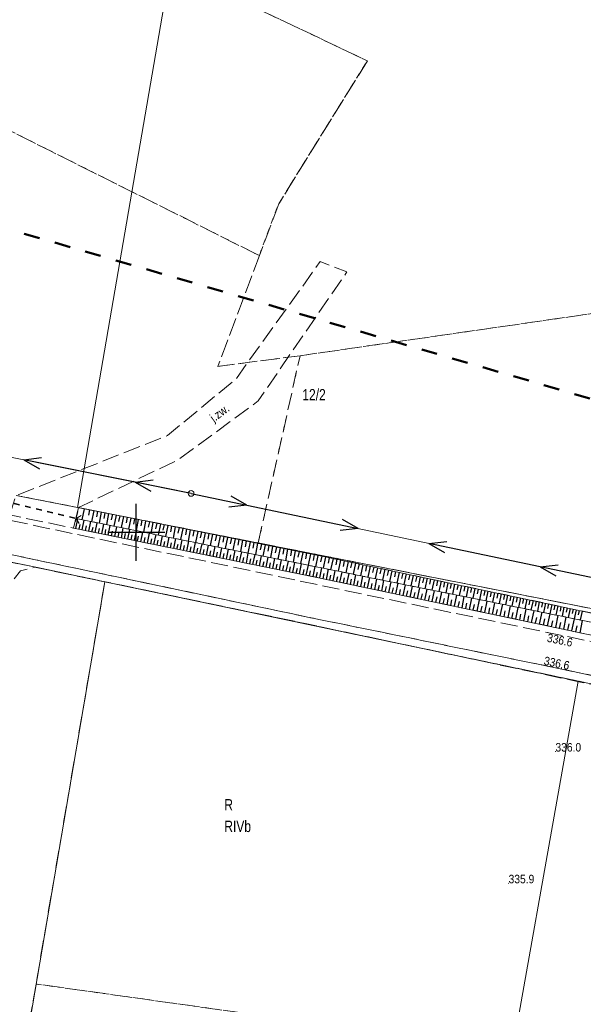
# Model space of a CAD drawing. Header units: metres. Extents: x 7523615 to 7533948, y 5492686 to 5502120.
# Tile 100 of 256: x 7529540 to 7529589, y 5498058 to 5498145. Entities that reach past the tile are written whole.
import ezdxf
from ezdxf.enums import TextEntityAlignment as Align

# ---------------------------------------------------------------- set-up
doc = ezdxf.new("R2010")
doc.units = ezdxf.units.M
for name, pattern in [('1.0_0.5', [1.5, 1, -0.5]), ('1.4_1.4', [2.8, 1.4, -1.4]), ('1.5_0.5', [2, 1.5, -0.5]), ('219-500', [0]), ('egkk-500', [2, 1.5, -0.5]), ('egug-500', [1, 0.5, -0.5]), ('otkz_500', [1, 0.5, -0.5]), ('suep_nn_500', [0])]:
    doc.linetypes.add(name, pattern=pattern)
doc.layers.get('0').update_dxf_attribs({"color": 2, "lineweight": 5})
doc.styles.get("Standard").update_dxf_attribs({"font": 'Working1250', "width": 0.75})

# ---------------------------------------------------------------- blocks, each defined once
blk = doc.blocks.new('203')
at = {"linetype": 'Continuous', "lineweight": 0}
h = blk.add_hatch(color=0, dxfattribs=at)
edge = h.paths.add_edge_path()
edge.add_arc((0, 0), 0.045, 0, 360)
blk = doc.blocks.new('US15')
at = {"color": 0, "linetype": 'Continuous', "lineweight": 13}
blk.add_circle((0, 0), 0.25, dxfattribs=at)
blk = doc.blocks.new('PW01')
at = {"linetype": 'Continuous', "lineweight": 13}
h = blk.add_hatch(color=0, dxfattribs=at)
edge = h.paths.add_edge_path()
edge.add_arc((0, 0), 0.045, 0, 360)
blk = doc.blocks.new('IB05')
at = {"color": 0, "linetype": 'Continuous', "lineweight": 13}
for q in [(0.354, 0.354), (0.354, -0.354)]:
    blk.add_line((0, 0), q, dxfattribs=at)
blk = doc.blocks.new('SUEP1')
at = {"color": 0, "linetype": 'Continuous'}
for p, q in [((0, 0), (5, 0)), ((5, 0), (3.5, 0.5)), ((5, 0), (3.5, -0.5)), ((5, 0), (15, 0)), ((15, 0), (13.5, 0.5)), ((15, 0), (13.5, -0.5))]:
    blk.add_line(p, q, dxfattribs=at)
blk = doc.blocks.new('RAMKA500K')
at = {"color": 0}
for p, q in [((350, 97.5), (350, 102.5)), ((347.5, 100), (352.5, 100))]:
    blk.add_line(p, q, dxfattribs=at)

msp = doc.modelspace()

# ---------------------------------------------------------------- linework, layer by layer
at = {"layer": '000 Inne (niezydentyfikowane)', "color": 7, "linetype": 'CONTINUOUS', "lineweight": 25, "flags": 128}
for points in [[(7529545.41, 5498102.07), (7529545.22, 5498101.1)], [(7529545.9, 5498101.97), (7529545.8, 5498101.49)], [(7529546.26, 5498101.9), (7529546.07, 5498100.93)], [(7529546.6, 5498101.84), (7529546.5, 5498101.35)], [(7529546.92, 5498101.77), (7529546.73, 5498100.8)], [(7529547.25, 5498101.71), (7529547.15, 5498101.22)], [(7529547.57, 5498101.64), (7529547.38, 5498100.67)], [(7529547.9, 5498101.58), (7529547.8, 5498101.09)], [(7529548.22, 5498101.51), (7529548.03, 5498100.54)], [(7529548.55, 5498101.45), (7529548.45, 5498100.96)], [(7529544.69, 5498100.32), (7529544.86, 5498101.17)], [(7529544.97, 5498100.26), (7529545.06, 5498100.69)], [(7529545.26, 5498100.2), (7529545.43, 5498101.06)], [(7529545.54, 5498100.15), (7529545.63, 5498100.57)], [(7529545.83, 5498100.09), (7529546, 5498100.94)], [(7529546.4, 5498099.97), (7529546.57, 5498100.83)], [(7529546.97, 5498099.86), (7529547.14, 5498100.71)], [(7529547.54, 5498099.74), (7529547.72, 5498100.6)], [(7529548.87, 5498101.38), (7529548.68, 5498100.41)], [(7529549.2, 5498101.32), (7529549.1, 5498100.83)], [(7529549.52, 5498101.25), (7529549.33, 5498100.28)], [(7529549.85, 5498101.19), (7529549.75, 5498100.7)], [(7529550.17, 5498101.12), (7529549.98, 5498100.15)], [(7529550.5, 5498101.06), (7529550.4, 5498100.57)], [(7529550.82, 5498100.99), (7529550.63, 5498100.01)], [(7529551.15, 5498100.93), (7529551.05, 5498100.44)], [(7529551.47, 5498100.86), (7529551.28, 5498099.88)], [(7529551.8, 5498100.8), (7529551.7, 5498100.31)], [(7529552.13, 5498100.73), (7529551.93, 5498099.75)], [(7529552.45, 5498100.67), (7529552.35, 5498100.18)], [(7529552.78, 5498100.6), (7529552.58, 5498099.62)], [(7529553.11, 5498100.54), (7529553.01, 5498100.05)], [(7529546.11, 5498100.03), (7529546.2, 5498100.46)], [(7529546.68, 5498099.92), (7529546.77, 5498100.34)], [(7529547.26, 5498099.8), (7529547.34, 5498100.23)], [(7529547.83, 5498099.68), (7529547.92, 5498100.11)], [(7529548.11, 5498099.63), (7529548.29, 5498100.48)], [(7529548.4, 5498099.57), (7529548.49, 5498100)], [(7529548.69, 5498099.51), (7529548.86, 5498100.37)], [(7529548.97, 5498099.45), (7529549.06, 5498099.88)], [(7529549.26, 5498099.39), (7529549.44, 5498100.25)], [(7529549.55, 5498099.34), (7529549.64, 5498099.77)], [(7529549.84, 5498099.28), (7529550.01, 5498100.14)], [(7529550.41, 5498099.16), (7529550.58, 5498100.02)], [(7529550.98, 5498099.04), (7529551.16, 5498099.91)], [(7529551.56, 5498098.93), (7529551.74, 5498099.79)], [(7529552.14, 5498098.81), (7529552.31, 5498099.68)], [(7529553.43, 5498100.47), (7529553.24, 5498099.49)], [(7529553.76, 5498100.41), (7529553.66, 5498099.91)], [(7529554.09, 5498100.34), (7529553.89, 5498099.36)], [(7529554.41, 5498100.27), (7529554.32, 5498099.78)], [(7529554.74, 5498100.21), (7529554.55, 5498099.23)], [(7529555.07, 5498100.14), (7529554.97, 5498099.65)], [(7529555.4, 5498100.08), (7529555.2, 5498099.09)], [(7529555.73, 5498100.01), (7529555.63, 5498099.52)], [(7529556.05, 5498099.95), (7529555.86, 5498098.96)], [(7529556.38, 5498099.88), (7529556.28, 5498099.39)], [(7529556.71, 5498099.82), (7529556.51, 5498098.83)], [(7529557.04, 5498099.75), (7529556.94, 5498099.26)], [(7529557.37, 5498099.68), (7529557.17, 5498098.7)], [(7529550.12, 5498099.22), (7529550.21, 5498099.65)], [(7529550.7, 5498099.1), (7529550.78, 5498099.53)], [(7529551.27, 5498098.99), (7529551.36, 5498099.42)], [(7529551.85, 5498098.87), (7529551.94, 5498099.3)], [(7529552.42, 5498098.75), (7529552.51, 5498099.18)], [(7529552.71, 5498098.69), (7529552.89, 5498099.56)], [(7529553, 5498098.64), (7529553.09, 5498099.07)], [(7529553.29, 5498098.58), (7529553.47, 5498099.44)], [(7529553.58, 5498098.52), (7529553.67, 5498098.95)], [(7529553.87, 5498098.46), (7529554.04, 5498099.33)], [(7529554.16, 5498098.4), (7529554.25, 5498098.84)], [(7529554.45, 5498098.34), (7529554.62, 5498099.21)], [(7529555.03, 5498098.23), (7529555.2, 5498099.09)], [(7529555.6, 5498098.11), (7529555.78, 5498098.98)], [(7529556.18, 5498097.99), (7529556.36, 5498098.86)], [(7529557.7, 5498099.62), (7529557.6, 5498099.13)], [(7529558.03, 5498099.55), (7529557.83, 5498098.57)], [(7529558.36, 5498099.49), (7529558.26, 5498098.99)], [(7529558.69, 5498099.42), (7529558.49, 5498098.43)], [(7529559.01, 5498099.36), (7529558.92, 5498098.86)], [(7529559.34, 5498099.29), (7529559.15, 5498098.3)], [(7529559.67, 5498099.22), (7529559.58, 5498098.73)], [(7529560, 5498099.16), (7529559.81, 5498098.17)], [(7529560.33, 5498099.09), (7529560.24, 5498098.6)], [(7529560.66, 5498099.03), (7529560.47, 5498098.04)], [(7529561, 5498098.96), (7529560.9, 5498098.46)], [(7529561.33, 5498098.89), (7529561.13, 5498097.9)], [(7529561.66, 5498098.83), (7529561.56, 5498098.33)], [(7529554.74, 5498098.28), (7529554.82, 5498098.72)], [(7529555.32, 5498098.17), (7529555.4, 5498098.6)], [(7529555.89, 5498098.05), (7529555.98, 5498098.48)], [(7529556.47, 5498097.93), (7529556.56, 5498098.37)], [(7529556.77, 5498097.87), (7529556.94, 5498098.74)], [(7529557.06, 5498097.81), (7529557.14, 5498098.25)], [(7529557.35, 5498097.76), (7529557.52, 5498098.63)], [(7529557.64, 5498097.7), (7529557.73, 5498098.13)], [(7529557.93, 5498097.64), (7529558.1, 5498098.51)], [(7529558.22, 5498097.58), (7529558.31, 5498098.02)], [(7529558.51, 5498097.52), (7529558.69, 5498098.39)], [(7529559.09, 5498097.4), (7529559.27, 5498098.28)], [(7529559.68, 5498097.28), (7529559.85, 5498098.16)], [(7529560.26, 5498097.17), (7529560.44, 5498098.04)], [(7529561.99, 5498098.76), (7529561.79, 5498097.77)], [(7529562.32, 5498098.7), (7529562.22, 5498098.2)], [(7529562.65, 5498098.63), (7529562.45, 5498097.64)], [(7529562.98, 5498098.56), (7529562.88, 5498098.07)], [(7529563.31, 5498098.5), (7529563.11, 5498097.5)], [(7529563.65, 5498098.43), (7529563.55, 5498097.93)], [(7529563.98, 5498098.37), (7529563.78, 5498097.37)], [(7529564.31, 5498098.3), (7529564.21, 5498097.8)], [(7529564.64, 5498098.23), (7529564.44, 5498097.24)], [(7529564.97, 5498098.17), (7529564.87, 5498097.67)], [(7529565.31, 5498098.1), (7529565.11, 5498097.1)], [(7529565.64, 5498098.03), (7529565.54, 5498097.53)], [(7529565.97, 5498097.97), (7529565.77, 5498096.97)], [(7529558.8, 5498097.46), (7529558.89, 5498097.9)], [(7529559.38, 5498097.34), (7529559.47, 5498097.78)], [(7529559.97, 5498097.22), (7529560.06, 5498097.66)], [(7529560.55, 5498097.11), (7529560.64, 5498097.54)], [(7529560.84, 5498097.05), (7529561.02, 5498097.92)], [(7529561.14, 5498096.99), (7529561.23, 5498097.43)], [(7529561.43, 5498096.93), (7529561.61, 5498097.81)], [(7529561.72, 5498096.87), (7529561.81, 5498097.31)], [(7529562.01, 5498096.81), (7529562.19, 5498097.69)], [(7529562.31, 5498096.75), (7529562.4, 5498097.19)], [(7529562.6, 5498096.69), (7529562.78, 5498097.57)], [(7529562.89, 5498096.63), (7529562.98, 5498097.07)], [(7529563.19, 5498096.57), (7529563.37, 5498097.45)], [(7529563.77, 5498096.45), (7529563.95, 5498097.33)], [(7529564.36, 5498096.33), (7529564.54, 5498097.22)], [(7529564.95, 5498096.22), (7529565.13, 5498097.1)], [(7529566.31, 5498097.9), (7529566.21, 5498097.4)], [(7529566.64, 5498097.83), (7529566.43, 5498096.84)], [(7529566.97, 5498097.76), (7529566.87, 5498097.27)], [(7529567.3, 5498097.69), (7529567.09, 5498096.7)], [(7529567.63, 5498097.62), (7529567.53, 5498097.13)], [(7529567.96, 5498097.55), (7529567.76, 5498096.57)], [(7529568.29, 5498097.49), (7529568.19, 5498096.99)], [(7529568.62, 5498097.42), (7529568.41, 5498096.44)], [(7529568.95, 5498097.35), (7529568.84, 5498096.86)], [(7529569.27, 5498097.28), (7529569.07, 5498096.31)], [(7529569.6, 5498097.21), (7529569.49, 5498096.72)], [(7529569.92, 5498097.14), (7529569.72, 5498096.17)], [(7529570.24, 5498097.07), (7529570.14, 5498096.59)], [(7529563.48, 5498096.51), (7529563.57, 5498096.95)], [(7529564.07, 5498096.39), (7529564.16, 5498096.83)], [(7529564.66, 5498096.27), (7529564.75, 5498096.72)], [(7529565.24, 5498096.16), (7529565.33, 5498096.6)], [(7529565.54, 5498096.1), (7529565.72, 5498096.98)], [(7529565.83, 5498096.04), (7529565.92, 5498096.48)], [(7529566.13, 5498095.98), (7529566.31, 5498096.86)], [(7529566.42, 5498095.91), (7529566.52, 5498096.36)], [(7529566.72, 5498095.85), (7529566.91, 5498096.74)], [(7529567.02, 5498095.79), (7529567.11, 5498096.23)], [(7529567.32, 5498095.73), (7529567.5, 5498096.62)], [(7529567.91, 5498095.6), (7529568.1, 5498096.5)], [(7529568.52, 5498095.47), (7529568.71, 5498096.38)], [(7529569.12, 5498095.35), (7529569.31, 5498096.26)], [(7529570.56, 5498097.01), (7529570.36, 5498096.04)], [(7529570.89, 5498096.94), (7529570.78, 5498096.46)], [(7529571.21, 5498096.87), (7529571, 5498095.92)], [(7529571.52, 5498096.8), (7529571.42, 5498096.33)], [(7529571.84, 5498096.74), (7529571.64, 5498095.79)], [(7529572.16, 5498096.67), (7529572.06, 5498096.2)], [(7529572.47, 5498096.6), (7529572.27, 5498095.66)], [(7529572.79, 5498096.54), (7529572.69, 5498096.07)], [(7529573.1, 5498096.47), (7529572.9, 5498095.53)], [(7529573.42, 5498096.4), (7529573.32, 5498095.94)], [(7529573.73, 5498096.34), (7529573.53, 5498095.41)], [(7529574.04, 5498096.27), (7529573.94, 5498095.81)], [(7529574.35, 5498096.21), (7529574.15, 5498095.28)], [(7529567.61, 5498095.66), (7529567.71, 5498096.11)], [(7529568.21, 5498095.54), (7529568.31, 5498095.99)], [(7529568.82, 5498095.41), (7529568.91, 5498095.86)], [(7529569.43, 5498095.28), (7529569.52, 5498095.74)], [(7529569.73, 5498095.22), (7529569.92, 5498096.13)], [(7529570.04, 5498095.15), (7529570.13, 5498095.61)], [(7529570.34, 5498095.09), (7529570.54, 5498096.01)], [(7529570.65, 5498095.03), (7529570.75, 5498095.49)], [(7529570.96, 5498094.96), (7529571.15, 5498095.89)], [(7529571.27, 5498094.9), (7529571.37, 5498095.36)], [(7529571.58, 5498094.83), (7529571.77, 5498095.76)], [(7529572.2, 5498094.7), (7529572.4, 5498095.63)], [(7529572.83, 5498094.57), (7529573.03, 5498095.51)], [(7529573.46, 5498094.44), (7529573.66, 5498095.38)], [(7529574.66, 5498096.14), (7529574.56, 5498095.68)], [(7529574.96, 5498096.08), (7529574.77, 5498095.16)], [(7529575.27, 5498096.01), (7529575.17, 5498095.55)], [(7529575.58, 5498095.95), (7529575.38, 5498095.03)], [(7529575.88, 5498095.88), (7529575.79, 5498095.43)], [(7529576.19, 5498095.82), (7529575.99, 5498094.91)], [(7529576.49, 5498095.76), (7529576.39, 5498095.3)], [(7529576.79, 5498095.69), (7529576.6, 5498094.79)], [(7529577.09, 5498095.63), (7529577, 5498095.18)], [(7529577.39, 5498095.56), (7529577.2, 5498094.67)], [(7529577.69, 5498095.5), (7529577.6, 5498095.05)], [(7529577.99, 5498095.44), (7529577.8, 5498094.55)], [(7529578.29, 5498095.38), (7529578.19, 5498094.93)], [(7529571.89, 5498094.77), (7529571.99, 5498095.23)], [(7529572.51, 5498094.63), (7529572.61, 5498095.1)], [(7529573.14, 5498094.5), (7529573.24, 5498094.97)], [(7529573.77, 5498094.37), (7529573.87, 5498094.84)], [(7529574.09, 5498094.3), (7529574.29, 5498095.25)], [(7529574.41, 5498094.23), (7529574.51, 5498094.71)], [(7529574.73, 5498094.17), (7529574.93, 5498095.12)], [(7529575.05, 5498094.1), (7529575.15, 5498094.58)], [(7529575.37, 5498094.03), (7529575.57, 5498095)], [(7529576.02, 5498093.9), (7529576.22, 5498094.87)], [(7529576.67, 5498093.76), (7529576.87, 5498094.73)], [(7529577.32, 5498093.62), (7529577.52, 5498094.6)], [(7529577.98, 5498093.49), (7529578.18, 5498094.47)], [(7529578.58, 5498095.31), (7529578.4, 5498094.43)], [(7529578.88, 5498095.25), (7529578.79, 5498094.81)], [(7529579.17, 5498095.19), (7529578.99, 5498094.31)], [(7529579.47, 5498095.13), (7529579.38, 5498094.69)], [(7529579.76, 5498095.06), (7529579.58, 5498094.19)], [(7529580.05, 5498095), (7529579.96, 5498094.57)], [(7529580.34, 5498094.94), (7529580.16, 5498094.07)], [(7529580.63, 5498094.88), (7529580.54, 5498094.45)], [(7529580.92, 5498094.82), (7529580.74, 5498093.96)], [(7529581.21, 5498094.76), (7529581.12, 5498094.33)], [(7529581.5, 5498094.7), (7529581.32, 5498093.84)], [(7529581.79, 5498094.64), (7529581.7, 5498094.21)], [(7529582.07, 5498094.58), (7529581.89, 5498093.72)], [(7529582.36, 5498094.52), (7529582.27, 5498094.09)], [(7529575.69, 5498093.97), (7529575.8, 5498094.45)], [(7529576.34, 5498093.83), (7529576.44, 5498094.31)], [(7529576.99, 5498093.69), (7529577.09, 5498094.18)], [(7529577.65, 5498093.55), (7529577.75, 5498094.05)], [(7529578.3, 5498093.42), (7529578.41, 5498093.91)], [(7529578.64, 5498093.35), (7529578.84, 5498094.34)], [(7529578.97, 5498093.28), (7529579.07, 5498093.77)], [(7529579.3, 5498093.21), (7529579.51, 5498094.2)], [(7529579.63, 5498093.14), (7529579.74, 5498093.64)], [(7529579.97, 5498093.07), (7529580.18, 5498094.07)], [(7529580.64, 5498092.93), (7529580.85, 5498093.93)], [(7529581.32, 5498092.78), (7529581.53, 5498093.8)], [(7529582, 5498092.64), (7529582.21, 5498093.66)], [(7529582.64, 5498094.46), (7529582.46, 5498093.61)], [(7529582.92, 5498094.4), (7529582.83, 5498093.98)], [(7529583.2, 5498094.34), (7529583.03, 5498093.5)], [(7529583.49, 5498094.28), (7529583.4, 5498093.86)], [(7529583.77, 5498094.22), (7529583.59, 5498093.38)], [(7529584.05, 5498094.16), (7529583.96, 5498093.74)], [(7529584.32, 5498094.1), (7529584.15, 5498093.27)], [(7529584.6, 5498094.04), (7529584.51, 5498093.63)], [(7529584.88, 5498093.99), (7529584.7, 5498093.16)], [(7529585.15, 5498093.93), (7529585.07, 5498093.51)], [(7529585.43, 5498093.87), (7529585.26, 5498093.05)], [(7529585.7, 5498093.81), (7529585.62, 5498093.4)], [(7529585.98, 5498093.75), (7529585.81, 5498092.94)], [(7529586.25, 5498093.7), (7529586.16, 5498093.29)], [(7529586.52, 5498093.64), (7529586.35, 5498092.83)], [(7529580.3, 5498093), (7529580.41, 5498093.5)], [(7529580.98, 5498092.85), (7529581.08, 5498093.36)], [(7529581.65, 5498092.71), (7529581.76, 5498093.22)], [(7529582.34, 5498092.57), (7529582.44, 5498093.08)], [(7529582.68, 5498092.5), (7529582.89, 5498093.52)], [(7529583.02, 5498092.42), (7529583.13, 5498092.94)], [(7529583.37, 5498092.35), (7529583.58, 5498093.38)], [(7529583.71, 5498092.28), (7529583.82, 5498092.8)], [(7529584.06, 5498092.21), (7529584.28, 5498093.24)], [(7529584.75, 5498092.06), (7529584.97, 5498093.1)], [(7529585.45, 5498091.91), (7529585.67, 5498092.96)], [(7529586.16, 5498091.76), (7529586.38, 5498092.82)], [(7529586.79, 5498093.58), (7529586.71, 5498093.18)], [(7529587.06, 5498093.52), (7529586.89, 5498092.72)], [(7529587.33, 5498093.47), (7529587.25, 5498093.07)], [(7529587.6, 5498093.41), (7529587.43, 5498092.61)], [(7529587.87, 5498093.35), (7529587.78, 5498092.96)], [(7529588.13, 5498093.3), (7529587.97, 5498092.5)], [(7529588.4, 5498093.24), (7529588.32, 5498092.85)], [(7529588.66, 5498093.19), (7529588.5, 5498092.39)], [(7529588.93, 5498093.13), (7529588.85, 5498092.74)], [(7529589.19, 5498093.07), (7529589.03, 5498092.29)], [(7529584.41, 5498092.13), (7529584.51, 5498092.65)], [(7529585.1, 5498091.99), (7529585.21, 5498092.51)], [(7529585.8, 5498091.84), (7529585.92, 5498092.37)], [(7529586.51, 5498091.69), (7529586.62, 5498092.22)], [(7529586.87, 5498091.62), (7529587.09, 5498092.68)], [(7529587.22, 5498091.54), (7529587.33, 5498092.07)], [(7529587.58, 5498091.47), (7529587.8, 5498092.53)], [(7529587.93, 5498091.39), (7529588.05, 5498091.93)], [(7529588.29, 5498091.32), (7529588.52, 5498092.39)], [(7529589.01, 5498091.16), (7529589.24, 5498092.25)], [(7529588.65, 5498091.24), (7529588.77, 5498091.78)]]:
    msp.add_lwpolyline(points, dxfattribs=at)
at = {"layer": '217-kontur klasyfikacyjny', "color": 7, "linetype": 'egkk-500', "lineweight": 18, "flags": 128}
for points in [[(7529516.05, 5498167.2), (7529570.32, 5498141.47)], [(7529570.32, 5498141.47), (7529562.52, 5498128.89)], [(7529534.15, 5498137.71), (7529560.82, 5498124.34)], [(7529562.52, 5498128.89), (7529560.82, 5498124.34)], [(7529560.82, 5498124.34), (7529557.16, 5498114.59)], [(7529564.4, 5498115.53), (7529627.84, 5498124.69)], [(7529557.16, 5498114.59), (7529564.4, 5498115.53)], [(7529560.72, 5498099.06), (7529564.4, 5498115.53)], [(7529539.45, 5498103.24), (7529544.85, 5498102.18)], [(7529544.85, 5498102.18), (7529560.72, 5498099.06)], [(7529560.72, 5498099.06), (7529590.61, 5498093.17)], [(7529541.32, 5498096.89), (7529535.22, 5498098.13)], [(7529547.24, 5498095.65), (7529541.32, 5498096.89)], [(7529547.24, 5498095.65), (7529541.19, 5498060.26)], [(7529588.86, 5498086.91), (7529547.24, 5498095.65)], [(7529618.78, 5498080.6), (7529588.86, 5498086.91)], [(7529541.19, 5498060.26), (7529533.04, 5498012.51)], [(7529578.92, 5498054.98), (7529541.19, 5498060.26)]]:
    msp.add_lwpolyline(points, dxfattribs=at)
at = {"layer": '218-kontur użytku gruntowego', "color": 7, "linetype": 'egug-500', "lineweight": 18, "flags": 128}
for points in [[(7529570.32, 5498141.47), (7529516.05, 5498167.2)], [(7529562.52, 5498128.89), (7529570.32, 5498141.47)], [(7529560.82, 5498124.34), (7529534.15, 5498137.71)], [(7529560.82, 5498124.34), (7529562.52, 5498128.89)], [(7529557.16, 5498114.59), (7529560.82, 5498124.34)], [(7529627.84, 5498124.69), (7529564.4, 5498115.53)], [(7529564.4, 5498115.53), (7529557.16, 5498114.59)], [(7529560.72, 5498099.06), (7529564.4, 5498115.53)], [(7529539.45, 5498103.24), (7529544.85, 5498102.18)], [(7529544.85, 5498102.18), (7529560.72, 5498099.06)], [(7529560.72, 5498099.06), (7529590.61, 5498093.17)], [(7529535.22, 5498098.13), (7529541.32, 5498096.89)], [(7529541.32, 5498096.89), (7529547.24, 5498095.65)], [(7529547.24, 5498095.65), (7529541.19, 5498060.26)], [(7529588.86, 5498086.91), (7529547.24, 5498095.65)], [(7529618.78, 5498080.6), (7529588.86, 5498086.91)], [(7529541.19, 5498060.26), (7529533.04, 5498012.51)], [(7529541.19, 5498060.26), (7529578.92, 5498054.98)]]:
    msp.add_lwpolyline(points, dxfattribs=at)
at = {"layer": '219-działka ewidencyjna', "color": 3, "linetype": '219-500', "lineweight": 18, "flags": 128}
for points in [[(7529567.93, 5498236.29), (7529544.85, 5498102.18)], [(7529498.93, 5498105.51), (7529541.32, 5498096.89)], [(7529539.45, 5498103.24), (7529544.85, 5498102.18)], [(7529544.85, 5498102.18), (7529590.61, 5498093.17)], [(7529541.32, 5498096.89), (7529547.24, 5498095.65)], [(7529520.93, 5497941.47), (7529547.24, 5498095.65)], [(7529547.24, 5498095.65), (7529588.86, 5498086.91)], [(7529559.65, 5497922.6), (7529588.86, 5498086.91)], [(7529588.86, 5498086.91), (7529618.78, 5498080.6)]]:
    msp.add_lwpolyline(points, dxfattribs=at)
at = {"layer": 'jezdnia', "color": 7, "linetype": '1.5_0.5', "lineweight": 18, "flags": 128}
for points in [[(7529785.93, 5498055.25), (7529788.19, 5498053.07), (7529784.18, 5498046.62), (7529782.41, 5498044.07), (7529778.45, 5498044.14), (7529779.89, 5498045.98), (7529778.9, 5498047.17), (7529777.4, 5498048.31), (7529776.76, 5498048.72), (7529751.34, 5498053.96), (7529724.5, 5498059.44), (7529704.79, 5498063.42), (7529694.01, 5498065.63), (7529678.42, 5498068.99), (7529662.47, 5498072.11), (7529649.53, 5498074.84), (7529638.26, 5498077.16), (7529629.79, 5498079), (7529614.86, 5498082.17), (7529602.97, 5498084.69), (7529585.62, 5498088.33), (7529565.36, 5498092.48), (7529541.14, 5498097.58), (7529516.37, 5498102.83), (7529488.83, 5498108.68), (7529477.7, 5498111.24), (7529460.7, 5498114.72), (7529450.92, 5498116.83), (7529437.26, 5498119.72), (7529432.83, 5498120.56), (7529431.2, 5498120.88), (7529408.14, 5498125.59), (7529402.5, 5498126.77), (7529396.95, 5498128), (7529379.42, 5498131.51), (7529367.63, 5498133.99), (7529361.17, 5498135.3), (7529360.24, 5498135.44), (7529349.14, 5498137.74), (7529345.54, 5498138.49), (7529341.69, 5498139.21), (7529330.62, 5498141.46), (7529317.69, 5498143.99), (7529309.41, 5498145.63), (7529299.42, 5498147.59), (7529284.3, 5498151), (7529270.76, 5498154.05), (7529259.16, 5498156.59), (7529254.28, 5498157.61), (7529244.95, 5498159.31), (7529237.55, 5498160.48), (7529212.53, 5498163.8), (7529199.9, 5498165.44), (7529181.18, 5498167.93), (7529173.38, 5498168.98), (7529169.82, 5498169.37), (7529170.24, 5498172.26), (7529173.9, 5498171.84), (7529175.63, 5498171.6), (7529180.6, 5498170.97), (7529181.38, 5498170.86), (7529195.19, 5498168.92), (7529198.55, 5498168.53), (7529212.85, 5498166.75), (7529238.1, 5498163.35), (7529245.64, 5498162.21), (7529254.52, 5498160.63), (7529259.9, 5498159.49), (7529271.2, 5498156.77), (7529274.65, 5498155.99), (7529281.24, 5498154.48), (7529284.2, 5498153.83), (7529288.55, 5498152.9), (7529299.94, 5498150.46), (7529309.81, 5498148.54), (7529318.07, 5498146.89), (7529330.27, 5498144.53), (7529342.75, 5498142.03), (7529346.11, 5498141.34), (7529370.61, 5498136.35), (7529375.61, 5498135.32), (7529396.72, 5498131.05), (7529402.52, 5498129.86), (7529431.72, 5498123.7), (7529433.67, 5498123.37), (7529438.96, 5498122.4), (7529441.55, 5498121.71), (7529452.14, 5498119.48), (7529461.2, 5498117.64), (7529477.86, 5498114.14), (7529489.67, 5498111.54), (7529517, 5498105.72), (7529541.56, 5498100.49), (7529565.95, 5498095.38), (7529586.13, 5498091.19), (7529602.72, 5498087.74), (7529615.55, 5498085.04), (7529630.32, 5498081.91), (7529650.19, 5498077.71), (7529663.1, 5498075), (7529679.11, 5498071.67), (7529695.33, 5498068.38), (7529705.49, 5498066.35), (7529725.14, 5498062.37), (7529752.25, 5498056.83), (7529778.27, 5498051.95), (7529780.14, 5498051.92), (7529782.01, 5498052.16), (7529783.73, 5498053.07), (7529784.73, 5498053.81)], [(7529367.63, 5498133.99), (7529379.42, 5498131.51), (7529396.95, 5498128), (7529402.5, 5498126.77), (7529408.14, 5498125.59), (7529431.2, 5498120.88), (7529432.83, 5498120.56), (7529437.26, 5498119.72), (7529450.92, 5498116.83), (7529460.7, 5498114.72), (7529477.7, 5498111.24), (7529488.83, 5498108.68), (7529516.37, 5498102.83), (7529541.14, 5498097.58), (7529565.36, 5498092.48), (7529585.62, 5498088.33), (7529602.97, 5498084.69), (7529614.86, 5498082.17), (7529629.79, 5498079), (7529638.26, 5498077.16), (7529649.53, 5498074.84), (7529662.47, 5498072.11), (7529678.42, 5498068.99), (7529694.01, 5498065.63), (7529704.79, 5498063.42), (7529724.5, 5498059.44), (7529751.34, 5498053.96), (7529776.76, 5498048.72), (7529777.4, 5498048.31), (7529778.9, 5498047.17), (7529779.89, 5498045.98), (7529777.17, 5498040.24), (7529776.46, 5498040.46), (7529778.59, 5498045.2), (7529777.83, 5498047), (7529776.42, 5498047.82), (7529774.6, 5498048.49), (7529754.6, 5498052.7), (7529731.36, 5498057.41), (7529708.33, 5498062.17), (7529684.89, 5498066.86), (7529662.31, 5498071.5), (7529638.11, 5498076.49), (7529633.05, 5498076.99), (7529632.08, 5498076.55), (7529628.34, 5498077.47), (7529628.25, 5498078.38), (7529613.75, 5498081.73), (7529589.06, 5498086.82), (7529564.85, 5498091.97), (7529541.07, 5498096.93), (7529539.82, 5498096.6), (7529538.48, 5498094.97), (7529537.08, 5498089.73), (7529534.74, 5498089.99), (7529535.91, 5498096.73), (7529535.05, 5498098.01), (7529516.21, 5498102.19), (7529488.67, 5498108.19), (7529487.43, 5498107.8), (7529486.83, 5498106.01), (7529482.86, 5498106.93), (7529482.85, 5498108.21), (7529482.52, 5498109.49), (7529460.53, 5498114.19), (7529437.97, 5498118.71), (7529436.53, 5498117.85), (7529433.67, 5498118.49), (7529432.27, 5498119.85), (7529407.99, 5498125.02), (7529402.01, 5498125.96), (7529400.38, 5498123.23), (7529397.72, 5498111.27), (7529390.3, 5498113.08), (7529394.56, 5498122.01), (7529396.91, 5498125.21), (7529396.94, 5498127.14), (7529385.23, 5498129.84), (7529367.47, 5498133.4)], [(7529538.89, 5498101.52), (7529539.41, 5498103.22), (7529552.75, 5498108.5), (7529558.76, 5498113.48), (7529566.17, 5498123.81), (7529568.52, 5498122.91), (7529560.71, 5498111.55), (7529553.72, 5498106.4), (7529544.92, 5498102.17), (7529544.49, 5498100.36)]]:
    msp.add_lwpolyline(points, close=True, dxfattribs=at)
at = {"layer": 'przepust', "color": 7, "linetype": 'otkz_500', "lineweight": 35, "flags": 128}
msp.add_lwpolyline([(7529539.26, 5498102.52), (7529544.73, 5498101.2)], dxfattribs=at)
at = {"layer": 'przewód elektroenergetyczny niskiego napięcia', "color": 1, "linetype": 'suep_nn_500', "lineweight": 18, "flags": 128}
for points in [[(7529516.77, 5498111.06), (7529554.82, 5498103.42)], [(7529554.82, 5498103.42), (7529590.41, 5498095.92)]]:
    msp.add_lwpolyline(points, dxfattribs=at)
at = {"layer": 'rów przydrożny (poligon)', "color": 7, "linetype": 'CONTINUOUS', "lineweight": 18, "flags": 128}
msp.add_lwpolyline([(7529626.55, 5498085.45), (7529626.24, 5498084.36), (7529625.94, 5498083.45), (7529614.89, 5498085.84), (7529590.27, 5498090.9), (7529566.16, 5498095.97), (7529544.49, 5498100.36), (7529544.92, 5498102.17), (7529566.61, 5498097.84), (7529590.59, 5498092.78), (7529615.43, 5498087.91)], close=True, dxfattribs=at)
at = {"layer": 'skarpa nieumocniona', "color": 7, "linetype": '1.0_0.5', "lineweight": 18, "flags": 128}
for points in [[(7529626.55, 5498085.45), (7529626.24, 5498084.36), (7529615.18, 5498086.79), (7529590.31, 5498092.03), (7529566.31, 5498096.86), (7529544.73, 5498101.2), (7529544.92, 5498102.17), (7529566.61, 5498097.84), (7529590.59, 5498092.78), (7529615.43, 5498087.91)], [(7529626.55, 5498085.45), (7529626.24, 5498084.36), (7529615.18, 5498086.79), (7529590.31, 5498092.03), (7529566.31, 5498096.86), (7529544.73, 5498101.2), (7529544.92, 5498102.17), (7529566.61, 5498097.84), (7529590.59, 5498092.78), (7529615.43, 5498087.91)], [(7529544.73, 5498101.2), (7529566.31, 5498096.86), (7529590.31, 5498092.03), (7529615.18, 5498086.79), (7529626.24, 5498084.36), (7529625.94, 5498083.45), (7529614.89, 5498085.84), (7529590.27, 5498090.9), (7529566.16, 5498095.97), (7529544.49, 5498100.36)], [(7529544.73, 5498101.2), (7529566.31, 5498096.86), (7529590.31, 5498092.03), (7529615.18, 5498086.79), (7529626.24, 5498084.36), (7529625.94, 5498083.45), (7529614.89, 5498085.84), (7529590.27, 5498090.9), (7529566.16, 5498095.97), (7529544.49, 5498100.36)]]:
    msp.add_lwpolyline(points, close=True, dxfattribs=at)
at = {"layer": 'Zakres', "color": 5, "linetype": '1.4_1.4', "lineweight": 50, "flags": 128}
msp.add_lwpolyline([(7531743.27, 5499246.67), (7531674.19, 5499075.04), (7531617.162, 5499130.015), (7531497.218, 5499019.596), (7531360.693, 5498909.882), (7531137.385, 5498723.263), (7530837.96, 5498471.05), (7530827.293, 5498468.557), (7530555.83, 5498209.93), (7530490.214, 5498246.484), (7530415.425, 5498175.928), (7530370.975, 5498140.65), (7530313.12, 5498105.373), (7530175.536, 5498113.134), (7530201.642, 5498273.295), (7530135.32, 5498299.4), (7530095.809, 5498250.012), (7529934.942, 5498278.939), (7529886.553, 5498254.598), (7529886.964, 5498227.434), (7529861.564, 5498166.05), (7529795.242, 5498157.584), (7529752.203, 5498064.45), (7529512.785, 5498134.242), (7529497.697, 5498245.624), (7529418.476, 5498260.595), (7529163.77, 5498290.228), (7529123.554, 5498137.123), (7529361.326, 5498088.439), (7529468.57, 5498017.178), (7529499.62, 5497998.73), (7529568.053, 5497998.128), (7529612.503, 5497967.789), (7529759.259, 5497962.851), (7529731.037, 5497742.012), (7529837.62, 5497773.434), (7529926.26, 5498000.98), (7530249.502, 5497965.967), (7530399.55, 5498036.463), (7530504.325, 5498041.167), (7530550.186, 5498000.245), (7530485.275, 5497939.567), (7530567.12, 5497896.528), (7530578.585, 5497865.954), (7530414.955, 5497723.667), (7530456.347, 5497670.633), (7530620.036, 5497828.677), (7530672.247, 5497834.44), (7530708.231, 5497874.656), (7530802.893, 5497949.739), (7531291.019, 5497844.846), (7531633.86, 5497783.346), (7531723.76, 5497752.948), (7531716.74, 5497689.82), (7531638.86, 5497701.8), (7531607.99, 5497651.877), (7531593.173, 5497646.233), (7531554.368, 5497551.688), (7531542.197, 5497533.109), (7531433.365, 5497444.091), (7531365.279, 5497382.708), (7531307.012, 5497340.61), (7531265.619, 5497313.74), (7531154.142, 5497225.545), (7531069.475, 5497140.173), (7531095.58, 5497066.795), (7531227.52, 5497061.86), (7531269.853, 5497013.879), (7531267.74, 5496900.28), (7531245.86, 5496824.79), (7531285.37, 5496797.98), (7531257.86, 5496726.01), (7531235.28, 5496726.72), (7531225.4, 5496699.91), (7531197.11, 5496699.88), (7531185.19, 5496624.41), (7531253.801, 5496571.672), (7531243.218, 5496477.481), (7531256.45, 5496456.49), (7531351.7, 5496436.03), (7531399.67, 5496549.62), (7531437.77, 5496640.64), (7531396.85, 5496663.92), (7531455.59, 5496799.214), (7531464.057, 5496818.264), (7531468.643, 5496848.955), (7531480.284, 5496877.178), (7531555.07, 5497002.95), (7531557.66, 5497022.169), (7531504.626, 5497031.871), (7531386.27, 5497072.44), (7531447.65, 5497179.68), (7531472.876, 5497186.563), (7531542.726, 5497165.75), (7531534.965, 5497117.772), (7531587.882, 5497105.777), (7531625.629, 5497206.319), (7531717.203, 5497165.383), (7531739.282, 5497219.078), (7531634.801, 5497264.88), (7531650.323, 5497306.508), (7531689.66, 5497342.67), (7531724.67, 5497377.51), (7531750.159, 5497383.413), (7531790.729, 5497415.163), (7531807.49, 5497435.8), (7531857.051, 5497525.936), (7531880.16, 5497531.76), (7531912.79, 5497579.205), (7531951.42, 5497582.56), (7531983.17, 5497634.77), (7532010.156, 5497686.449), (7532022.445, 5497715.671), (7532045.96, 5497826.68), (7532028.32, 5497890.18), (7532058.84, 5497978.726), (7532130.806, 5498096.73), (7532169.259, 5498228.668), (7532173.67, 5498272.59), (7532173.45, 5498329.02), (7532174.198, 5498362.371), (7532178.843, 5498457.798), (7532136.745, 5498585.562), (7532124.809, 5498799.345), (7532152.62, 5498813.574), (7532125.691, 5499032.472), (7532124.985, 5499095.267), (7532200.95, 5499066.75), (7532264.333, 5499123.018), (7532116.225, 5499183.814), (7531993.341, 5499227.793), (7531913.613, 5499254.722), (7531816.599, 5499290.941), (7531739.752, 5499297.761), (7531571.83, 5499328.1), (7531549.252, 5499297.761), (7531536.552, 5499281.533), (7531425.075, 5499226.5), (7531439.186, 5499201.805), (7531552.78, 5499254.722), (7531607.813, 5499273.772), (7531677.126, 5499271.215)], close=True, dxfattribs=at)

# ---------------------------------------------------------------- block references
at = {"layer": '203-punkt graniczny', "color": 3, "linetype": 'CONTINUOUS', "lineweight": 18}
for p in [(7529544.85, 5498102.18), (7529541.32, 5498096.89), (7529547.24, 5498095.65), (7529588.86, 5498086.91)]:
    msp.add_blockref('203', p, dxfattribs=at)
at = {"layer": 'pikieta naturalna', "color": 7, "linetype": 'CONTINUOUS', "lineweight": 13}
for p in [(7529586.13, 5498091.19), (7529585.62, 5498088.33), (7529586.85, 5498080.71), (7529582.73, 5498069.12)]:
    msp.add_blockref('PW01', p, dxfattribs=at)
at = {"layer": 'przepust', "color": 7, "linetype": 'CONTINUOUS', "lineweight": 35, "rotation": 346.433}
msp.add_blockref('IB05', (7529544.73, 5498101.2), dxfattribs=at)
at = {"layer": 'przewód elektroenergetyczny niskiego napięcia', "color": 1, "linetype": 'CONTINUOUS', "lineweight": 18}
for p, rotation in [((7529554.82, 5498103.42), 168.647), ((7529554.82, 5498103.42), 348.1), ((7529590.41, 5498095.92), 168.1)]:
    msp.add_blockref('SUEP1', p, dxfattribs=dict(at, rotation=rotation))
at = {"layer": 'słup przewodów napowietrznych', "color": 7, "linetype": 'CONTINUOUS', "lineweight": 18}
msp.add_blockref('US15', (7529554.82, 5498103.42), dxfattribs=at)
at = {"layer": 'Wstawianie ramki sekcyjnej z opisem', "color": 7, "linetype": 'CONTINUOUS', "lineweight": 13}
msp.add_blockref('RAMKA500K', (7529200, 5498000), dxfattribs=at)

# ---------------------------------------------------------------- texts
at = {"layer": '209-oznaczenie konturu klasyfikacyjnego', "color": 7, "linetype": 'CONTINUOUS', "lineweight": 18, "width": 0.79}
msp.add_text('RIVb', height=1, dxfattribs=at).set_placement((7529557.74, 5498074.63), align=Align.TOP_LEFT)
at = {"layer": '210-oznaczenie konturu użytku gruntowego', "color": 7, "linetype": 'CONTINUOUS', "lineweight": 18, "width": 0.79}
msp.add_text('R', height=1, dxfattribs=at).set_placement((7529557.74, 5498075.53))
at = {"layer": '211-numer działki ewidencyjnej', "color": 3, "linetype": 'CONTINUOUS', "lineweight": 18, "width": 0.79}
msp.add_text('12/2', height=1, dxfattribs=at).set_placement((7529564.6, 5498112.6), align=Align.TOP_LEFT)
at = {"layer": 'jezdnia-Atr17', "color": 7, "width": 0.9}
msp.add_text('j.zw.', height=0.75, rotation=36.382, dxfattribs=at).set_placement((7529556.6, 5498109.96), align=Align.MIDDLE_LEFT)
at = {"layer": 'pikieta naturalna-Atr2', "color": 7, "width": 0.9}
for rotation, p in [(348.252, (7529586.06, 5498090.38)), (348.151, (7529585.78, 5498088.35))]:
    msp.add_text('336.6', height=0.75, rotation=rotation, dxfattribs=at).set_placement(p)
for s, p in [('336.0', (7529586.85, 5498080.71)), ('335.9', (7529582.73, 5498069.12))]:
    msp.add_text(s, height=0.75, dxfattribs=at).set_placement(p)

doc.saveas('drawing.dxf')
